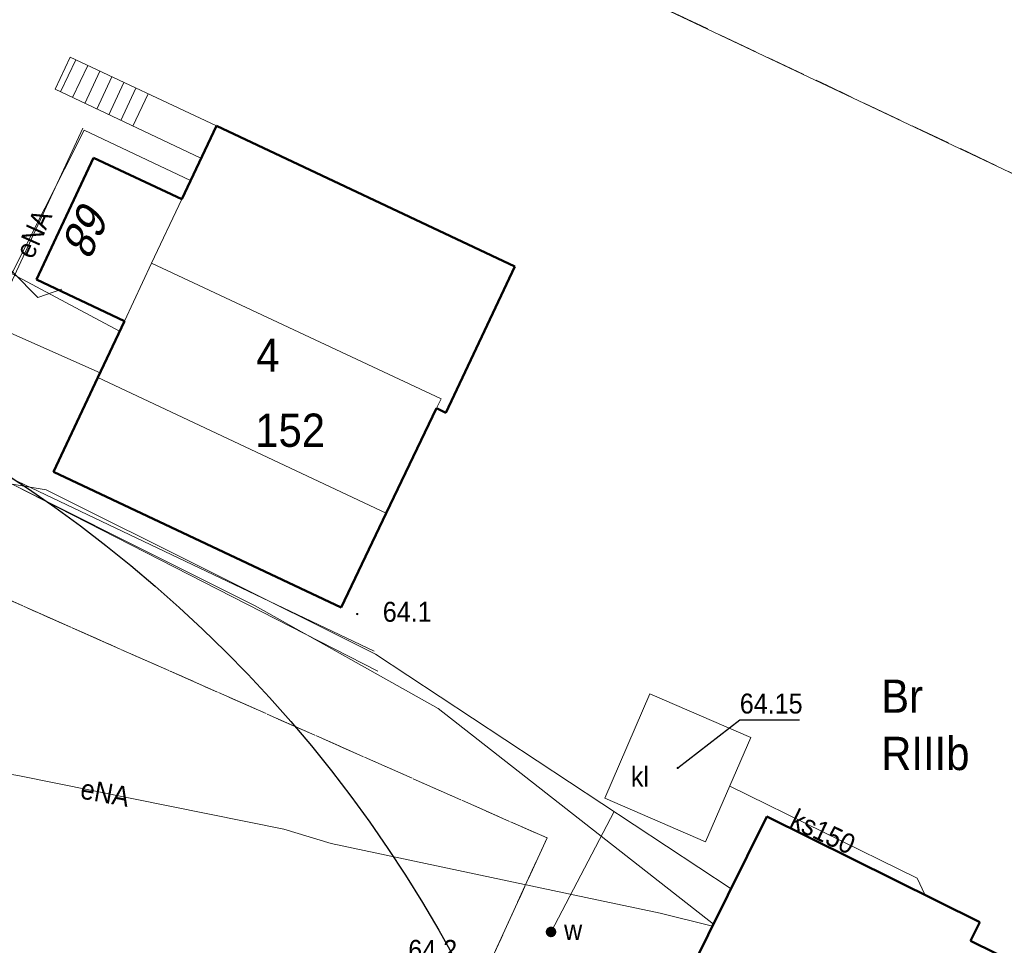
# Model space of a CAD drawing. Header units: feet. Extents: x 6524992 to 6535022, y 6047591 to 6067901.
# Tile 16 of 24: x 6531592 to 6531629, y 6049156 to 6049191. Entities that reach past the tile are written whole.
import ezdxf
from ezdxf.enums import TextEntityAlignment as Align

# ---------------------------------------------------------------- set-up
doc = ezdxf.new("R2010")
doc.units = ezdxf.units.FT
doc.header["$MEASUREMENT"] = 0
for name, pattern in [('1.5_0.5', [2, 1.5, -0.5]), ('218-500', [1, 0.5, -0.5]), ('219-500', [0])]:
    doc.linetypes.add(name, pattern=pattern)
doc.layers.get('0').update_dxf_attribs({"linetype": 'CONTINUOUS', "lineweight": 18})
for name, color, linetype, transparency in [('209-Opis konturu klasyfikacyjnego', 7, 'CONTINUOUS', 0.5), ('210-Oznaczenie użytku', 7, 'CONTINUOUS', 0.5), ('217-Granica konturu klasyfikcyjnego', 7, 'CONTINUOUS', 0.5), ('218-Granica użytku', 7, 'CONTINUOUS', 0.5), ('219-Linia granicy', 7, 'CONTINUOUS', 0.5), ('238-Punkt adresowy budynku', 7, 'CONTINUOUS', 0.5), ('312-Budynek (powierzchnia)', 7, 'CONTINUOUS', 0.5), ('312-Numer ewidencyjny budynku', 7, 'CONTINUOUS', 0.5), ('312-Numer ewidencyjny budynku-Atr124', 7, 'CONTINUOUS', 0.5), ('320-część budynku wyodrębniona ze względu na liczbę kondygnacji naziemnych (powierzchnia)', 7, 'CONTINUOUS', 0.5), ('352-schody (powierzchnia)', 7, 'CONTINUOUS', 0.5), ('osadnik kanalizacji lokalnej (dół Chambeau) (powierzchnia)', 7, 'CONTINUOUS', 0.5), ('osadnik kanalizacji lokalnej (dół Chambeau) (powierzchnia)-Atr17', 7, 'CONTINUOUS', 0.5), ('przewód elektroenergetyczny (linia)', 7, 'CONTINUOUS', 0.5), ('przewód elektroenergetyczny (linia)-Atr1', 7, 'CONTINUOUS', 0.5), ('przewód gazowy (linia)', 7, 'CONTINUOUS', 0.5), ('przewód kanalizacyjny (linia)', 7, 'CONTINUOUS', 0.5), ('przewód kanalizacyjny (linia)-Atr1', 7, 'CONTINUOUS', 0.5), ('przewód telekomunikacyjny (linia)', 7, 'CONTINUOUS', 0.5), ('przewód wodociągowy (linia)', 7, 'CONTINUOUS', 0.5), ('punkt o określonej wysokości (sieć kanalizacyjna)', 7, 'CONTINUOUS', 0.5), ('punkt o określonej wysokości (sieć kanalizacyjna)-Atr2', 7, 'CONTINUOUS', 0.5), ('punkt wysokościowy naturalny', 7, 'CONTINUOUS', 0.5), ('punkt wysokościowy naturalny-Atr2', 7, 'CONTINUOUS', 0.5), ('zasuwa - siec wodociągowa (punkt)', 7, 'CONTINUOUS', 0.5), ('zasuwa - siec wodociągowa (punkt)-Atr17', 7, 'CONTINUOUS', 0.5)]:
    doc.layers.add(name, color=color, linetype=linetype, transparency=transparency)
doc.layers.add('_ROBOCZA', color=2, linetype='CONTINUOUS', lineweight=30, plot=False, transparency=0.5)
doc.styles.get("Standard").update_dxf_attribs({"font": 'arial.ttf'})

# ---------------------------------------------------------------- blocks, each defined once
blk = doc.blocks.new('PW01')
at = {"linetype": 'Continuous', "lineweight": 13}
h = blk.add_hatch(color=0, dxfattribs=at)
edge = h.paths.add_edge_path()
edge.add_arc((0, 0), 0.045, 0, 360)
blk = doc.blocks.new('US25')
at = {"linetype": 'Continuous', "lineweight": 0}
h = blk.add_hatch(color=0, dxfattribs=at)
edge = h.paths.add_edge_path()
edge.add_arc((0, 0), 0.2, 0, 360)

msp = doc.modelspace()

# ---------------------------------------------------------------- linework, layer by layer
at = {"layer": '217-Granica konturu klasyfikcyjnego', "color": 3, "linetype": '1.5_0.5', "lineweight": 18, "flags": 128}
for points in [[(6531657.69, 6049171.37), (6531594.76, 6049201.18)], [(6531611.89, 6049159.82), (6531581.68, 6049173.19)], [(6531581.68, 6049173.19), (6531611.89, 6049159.82)], [(6531596.64, 6049126.49), (6531611.89, 6049159.82)], [(6531611.89, 6049159.82), (6531596.64, 6049126.49)]]:
    msp.add_lwpolyline(points, dxfattribs=at)
at = {"layer": '218-Granica użytku', "color": 3, "linetype": '218-500', "lineweight": 18, "flags": 128}
for points in [[(6531657.69, 6049171.37), (6531594.76, 6049201.18)], [(6531611.89, 6049159.82), (6531581.68, 6049173.19)], [(6531581.68, 6049173.19), (6531611.89, 6049159.82)], [(6531596.64, 6049126.49), (6531611.89, 6049159.82)], [(6531611.89, 6049159.82), (6531596.64, 6049126.49)]]:
    msp.add_lwpolyline(points, dxfattribs=at)
at = {"layer": '219-Linia granicy', "color": 3, "linetype": '219-500', "lineweight": 18, "flags": 128}
msp.add_lwpolyline([(6531721.91, 6049140.95), (6531594.76, 6049201.18)], dxfattribs=at)
at = {"layer": '312-Budynek (powierzchnia)', "color": 7, "linetype": 'Continuous', "lineweight": 50, "flags": 128}
for points in [[(6531598.17, 6049183.81), (6531599.47, 6049186.57)], [(6531599.47, 6049186.57), (6531610.68, 6049181.28)], [(6531592.71, 6049180.79), (6531594.86, 6049185.37)], [(6531594.86, 6049185.37), (6531598.17, 6049183.81)], [(6531610.68, 6049181.28), (6531608.09, 6049175.79)], [(6531596.02, 6049179.23), (6531592.71, 6049180.79)], [(6531595.02, 6049177.12), (6531596.02, 6049179.23)], [(6531593.35, 6049173.57), (6531595.02, 6049177.12)], [(6531607.74, 6049175.96), (6531605.85, 6049172.02)], [(6531608.09, 6049175.79), (6531607.74, 6049175.96)], [(6531604.16, 6049168.48), (6531593.35, 6049173.57)], [(6531605.85, 6049172.02), (6531604.16, 6049168.48)], [(6531616.48, 6049153.23), (6531620.15, 6049160.63)], [(6531620.15, 6049160.63), (6531628.15, 6049156.66)], [(6531628.15, 6049156.66), (6531627.79, 6049155.96)], [(6531627.79, 6049155.96), (6531636.19, 6049151.81)]]:
    msp.add_lwpolyline(points, dxfattribs=at)
at = {"layer": '320-część budynku wyodrębniona ze względu na liczbę kondygnacji naziemnych (powierzchnia)', "color": 7, "linetype": 'Continuous', "lineweight": 18, "flags": 128}
for points in [[(6531592.71, 6049180.79), (6531594.86, 6049185.37), (6531598.17, 6049183.81), (6531597.04, 6049181.41), (6531596.02, 6049179.23)], [(6531607.74, 6049175.96), (6531605.85, 6049172.02), (6531595.02, 6049177.12), (6531596.02, 6049179.23), (6531597.04, 6049181.41), (6531607.91, 6049176.31)], [(6531605.85, 6049172.02), (6531604.16, 6049168.48), (6531593.35, 6049173.57), (6531595.02, 6049177.12)]]:
    msp.add_lwpolyline(points, close=True, dxfattribs=at)
at = {"layer": '352-schody (powierzchnia)', "color": 7, "linetype": 'Continuous', "lineweight": 18, "flags": 128}
msp.add_lwpolyline([(6531599.47, 6049186.57), (6531598.89, 6049185.35), (6531593.41, 6049187.94), (6531593.98, 6049189.15)], close=True, dxfattribs=at)
msp.add_lwpolyline([(6531599.47, 6049186.57), (6531598.89, 6049185.35), (6531593.41, 6049187.94), (6531593.98, 6049189.15)], close=True, dxfattribs=at)
for points in [[(6531594.188, 6049189.052), (6531593.621, 6049187.84)], [(6531594.641, 6049188.839), (6531594.073, 6049187.627)], [(6531595.094, 6049188.627), (6531594.525, 6049187.413)], [(6531595.546, 6049188.414), (6531594.977, 6049187.199)], [(6531595.999, 6049188.201), (6531595.429, 6049186.986)], [(6531596.451, 6049187.989), (6531595.881, 6049186.772)], [(6531596.904, 6049187.776), (6531596.333, 6049186.558)]]:
    msp.add_lwpolyline(points, dxfattribs=at)
at = {"layer": '_ROBOCZA', "linetype": 'Continuous'}
msp.add_circle((6531564.45553, 6049131.47095), 50, dxfattribs=at)
at = {"layer": 'osadnik kanalizacji lokalnej (dół Chambeau) (powierzchnia)', "color": 7, "linetype": 'Continuous', "lineweight": 18, "flags": 128}
msp.add_lwpolyline([(6531614.06, 6049161.31), (6531615.75, 6049165.23), (6531619.54, 6049163.59), (6531617.84, 6049159.68)], close=True, dxfattribs=at)
at = {"layer": 'przewód elektroenergetyczny (linia)', "color": 1, "linetype": 'Continuous', "lineweight": 18, "flags": 128}
for points in [[(6531594.46, 6049186.48), (6531588.91, 6049174.55), (6531600.93, 6049168.54), (6531607.8, 6049164.68), (6531618.14, 6049156.58)], [(6531605.54, 6049166.09), (6531588.61, 6049174.74), (6531594.51, 6049186.41), (6531598.5, 6049184.52)], [(6531582.75, 6049163.71), (6531592.01, 6049162.16), (6531602.01, 6049160.15), (6531603.78, 6049159.61), (6531613.35, 6049157.58), (6531616.14, 6049156.99), (6531618.11, 6049156.51)]]:
    msp.add_lwpolyline(points, dxfattribs=at)
at = {"layer": 'przewód gazowy (linia)', "color": 40, "linetype": 'Continuous', "lineweight": 18, "flags": 128}
msp.add_lwpolyline([(6531582.18, 6049183.02), (6531595.1, 6049177.29)], dxfattribs=at)
at = {"layer": 'przewód kanalizacyjny (linia)', "color": 34, "linetype": 'Continuous', "lineweight": 18, "flags": 128}
msp.add_lwpolyline([(6531618.75, 6049161.77), (6531625.79, 6049158.31), (6531626.08, 6049157.69)], dxfattribs=at)
at = {"layer": 'przewód telekomunikacyjny (linia)', "color": 30, "linetype": 'Continuous', "lineweight": 18, "flags": 128}
for points in [[(6531573.43, 6049193.67), (6531585.28, 6049187.69), (6531592.77, 6049180.12), (6531593.67, 6049180.43)], [(6531584.97, 6049188.01), (6531589.59, 6049182.19), (6531595.83, 6049178.85)]]:
    msp.add_lwpolyline(points, dxfattribs=at)
at = {"layer": 'przewód wodociągowy (linia)', "color": 5, "linetype": 'Continuous', "lineweight": 18, "flags": 128}
for points in [[(6531583.28, 6049175.1), (6531584.67, 6049174.3), (6531593.08, 6049172.89), (6531605.45, 6049166.72), (6531618.8, 6049157.91)], [(6531582.96, 6049174.97), (6531584.42, 6049174.38), (6531591.75, 6049173.34), (6531605.4, 6049166.83)], [(6531612.04, 6049156.29), (6531614.41, 6049160.81)]]:
    msp.add_lwpolyline(points, dxfattribs=at)
at = {"layer": 'punkt o określonej wysokości (sieć kanalizacyjna)-Atr2', "color": 7, "flags": 128}
msp.add_lwpolyline([(6531616.8, 6049162.45), (6531619.13, 6049164.26), (6531621.375, 6049164.26)], dxfattribs=at)

# ---------------------------------------------------------------- block references
at = {"layer": 'punkt o określonej wysokości (sieć kanalizacyjna)', "color": 34, "linetype": 'Continuous', "lineweight": 13}
msp.add_blockref('PW01', (6531616.8, 6049162.45), dxfattribs=at)
at = {"layer": 'punkt wysokościowy naturalny', "color": 7, "linetype": 'Continuous', "lineweight": 13}
msp.add_blockref('PW01', (6531604.76, 6049168.23), dxfattribs=at)
at = {"layer": 'zasuwa - siec wodociągowa (punkt)', "color": 7, "linetype": 'Continuous', "lineweight": 13, "rotation": 62.96300000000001}
msp.add_blockref('US25', (6531612.04, 6049156.29), dxfattribs=at)

# ---------------------------------------------------------------- texts
at = {"layer": '209-Opis konturu klasyfikacyjnego', "color": 3, "linetype": 'Continuous', "lineweight": 18, "width": 0.9}
msp.add_text('RIIIb', height=1.25, dxfattribs=at).set_placement((6531624.44, 6049163.62), align=Align.TOP_LEFT)
at = {"layer": '210-Oznaczenie użytku', "color": 3, "linetype": 'Continuous', "lineweight": 18, "width": 0.9}
msp.add_text('Br', height=1.25, dxfattribs=at).set_placement((6531624.44, 6049164.52))
at = {"layer": '238-Punkt adresowy budynku', "color": 7, "linetype": 'Continuous', "lineweight": 25, "oblique": 15, "width": 0.9}
msp.add_text('68', height=1.25, rotation=244.848, dxfattribs=at).set_placement((6531594.44, 6049183.88))
at = {"layer": '312-Numer ewidencyjny budynku', "color": 7, "linetype": 'Continuous', "lineweight": 18, "width": 0.9}
msp.add_text('152', height=1.25, dxfattribs=at).set_placement((6531600.93, 6049175.76), align=Align.TOP_LEFT)
at = {"layer": '312-Numer ewidencyjny budynku-Atr124', "color": 7, "width": 0.9}
msp.add_text('4', height=1.25, dxfattribs=at).set_placement((6531600.97, 6049178.58), align=Align.TOP_LEFT)
at = {"layer": 'osadnik kanalizacji lokalnej (dół Chambeau) (powierzchnia)-Atr17', "color": 7, "width": 0.9}
msp.add_text('kl', height=0.75, dxfattribs=at).set_placement((6531615.04, 6049161.75))
at = {"layer": 'przewód elektroenergetyczny (linia)-Atr1', "color": 1, "width": 0.9}
for rotation, p in [(65.738, (6531592.23, 6049181.68)), (349.695, (6531594.39, 6049161.68))]:
    msp.add_text('eNA', height=0.75, rotation=rotation, dxfattribs=at).set_placement(p, align=Align.MIDDLE_LEFT)
at = {"layer": 'przewód kanalizacyjny (linia)-Atr1', "color": 34, "width": 0.9}
msp.add_text('ks150', height=0.75, rotation=334.44, dxfattribs=at).set_placement((6531621.12, 6049160.6), align=Align.MIDDLE_LEFT)
at = {"layer": 'punkt o określonej wysokości (sieć kanalizacyjna)-Atr2', "color": 34, "width": 0.9}
msp.add_text('64.15', height=0.75, dxfattribs=at).set_placement((6531619.13, 6049164.268), align=Align.BOTTOM_LEFT)
at = {"layer": 'punkt wysokościowy naturalny-Atr2', "color": 7, "width": 0.9}
for s, p in [('64.1', (6531605.72, 6049167.94)), ('64.2', (6531606.68, 6049155.24))]:
    msp.add_text(s, height=0.75, dxfattribs=at).set_placement(p)
at = {"layer": 'zasuwa - siec wodociągowa (punkt)-Atr17', "color": 7, "width": 0.9}
msp.add_text('w', height=0.75, dxfattribs=at).set_placement((6531612.53, 6049155.99))

doc.saveas('drawing.dxf')
